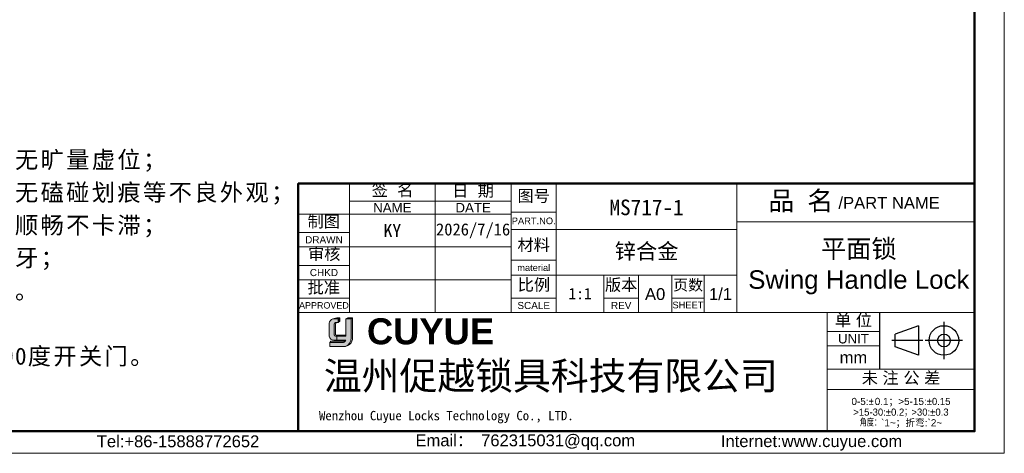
# Model space of a CAD drawing. Header units: millimetres. Extents: x 10 to 553, y 34 to 418.
# Tile 2 of 10: x 250 to 553, y 34 to 167. Entities that reach past the tile are written whole.
import ezdxf

# ---------------------------------------------------------------- set-up
doc = ezdxf.new("R2010")
doc.units = ezdxf.units.MM
doc.header["$LTSCALE"] = 2
for name, color, linetype, lineweight in [('0007', 7, 'Continuous', 5), ('实线层', 7, 'Continuous', 25), ('尺寸线层', 3, 'Continuous', 18), ('粗实线层', 7, 'Continuous', 50), ('细实线层', 3, 'Continuous', 18)]:
    doc.layers.add(name, color=color, linetype=linetype, lineweight=lineweight)
doc.styles.add('ARIAL', font='arial.ttf')
doc.styles.add('TEXTSTYLE_2', font='arial.ttf')
doc.styles.add('TEXTSTYLE_3', font='arial.ttf')
doc.styles.add('TEXTSTYLE_4', font='arial.ttf')

msp = doc.modelspace()

# ---------------------------------------------------------------- hatches: boundary and pattern name
at = {"layer": '实线层'}
h = msp.add_hatch(color=30, dxfattribs=at)
edge = h.paths.add_edge_path(flags=0)
edge.add_arc((346.8951554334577, 73.61528190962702), 0.5223099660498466, 103.89623382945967, 180.1196323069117, ccw=False)
edge.add_line((346.7697152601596, 74.12230504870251), (347.5863755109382, 74.12230504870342))
edge.add_line((347.5863755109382, 74.12230504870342), (347.5863755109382, 75.23983696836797))
edge.add_line((347.5863755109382, 75.23983696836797), (345.9451565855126, 75.23983696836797))
edge.add_arc((346.4594076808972, 73.69848927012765), 1.624871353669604, 108.4506221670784, 173.4013944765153)
edge.add_line((344.8453001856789, 73.88520806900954), (344.8453001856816, 69.93866656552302))
edge.add_arc((346.2356552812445, 70.06819333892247), 1.39637547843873, 185.3223660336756, 272.7233690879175)
edge.add_line((346.302002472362, 68.67339495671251), (347.1769830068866, 68.67339495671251))
edge.add_line((347.1769830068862, 68.67339495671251), (347.1769830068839, 69.93866656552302))
edge.add_line((347.1769830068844, 69.93866656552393), (346.783096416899, 69.93866656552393))
edge.add_arc((346.7502525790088, 70.31495692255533), 0.3777209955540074, 177.6597996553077, 274.98831874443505, ccw=False)
edge.add_line((346.3728466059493, 70.33038034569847), (346.3728466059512, 73.61419133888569))
h = msp.add_hatch(color=254, dxfattribs=at)
h.paths.add_polyline_path([(347.1388225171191, 75.5722319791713), (345.9451565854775, 75.23983696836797), (347.5863755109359, 75.23983696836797), (348.1508294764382, 75.5722319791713)], flags=0)
h.paths.add_polyline_path([(349.990365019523, 75.23983696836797), (351.5892704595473, 75.23983696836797), (352.0591728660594, 75.5722319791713), (350.5797533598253, 75.5722319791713)], flags=0)
h = msp.add_hatch(color=251, dxfattribs=at)
edge = h.paths.add_edge_path(flags=0)
edge.add_line((346.7495143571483, 70.55762492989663), (346.7495143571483, 73.6141913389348))
edge.add_arc((347.2718231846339, 73.61528190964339), 0.5223099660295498, 103.89623382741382, 180.1196323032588, ccw=False)
edge.add_line((347.146383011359, 74.12230504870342), (346.7697152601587, 74.12230504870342))
edge.add_arc((346.89515543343, 73.61528190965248), 0.5223099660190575, 103.8962338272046, 180.1196323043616)
edge.add_line((346.3728466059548, 73.61419133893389), (346.3728466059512, 70.33038034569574))
edge.add_arc((346.7502525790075, 70.31495692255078), 0.3777209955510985, 177.6597996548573, 274.9883187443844)
edge.add_line((346.7830964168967, 69.9386665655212), (349.990365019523, 69.93866656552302))
edge.add_line((349.990365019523, 69.93866656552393), (349.990365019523, 70.25663548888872))
edge.add_line((349.990365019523, 70.25663548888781), (346.9905785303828, 70.25663548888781))
edge.add_arc((347.0462854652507, 70.5482810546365), 0.2969181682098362, 178.1966309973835, 259.1862447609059, ccw=False)
msp.add_hatch(color=251, dxfattribs=at).paths.add_polyline_path([(347.5863755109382, 74.12230504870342), (348.1508294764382, 74.55119219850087), (348.1508294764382, 75.5722319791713), (347.5863755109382, 75.23983696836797)], flags=0)
h = msp.add_hatch(color=251, dxfattribs=at)
edge = h.paths.add_edge_path(flags=0)
edge.add_line((352.0591728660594, 75.5722319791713), (351.5892704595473, 75.23983696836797))
edge.add_line((351.5892704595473, 75.23983696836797), (351.5892704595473, 69.38014168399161))
edge.add_arc((348.9372097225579, 69.27670203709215), 2.654077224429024, -71.74154242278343, 2.2336036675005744, ccw=False)
edge.add_arc((349.3289902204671, 69.45173516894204), 2.731121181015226, 279.2658368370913, 358.4978790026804)
edge.add_line((352.0591728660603, 69.38014168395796), (352.0591728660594, 75.5722319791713))
h = msp.add_hatch(color=251, dxfattribs=at)
edge = h.paths.add_edge_path(flags=0)
edge.add_line((345.3581054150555, 68.37272661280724), (345.0219099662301, 68.00273183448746))
edge.add_line((345.0219099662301, 68.00273183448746), (349.1928869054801, 68.00273183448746))
edge.add_arc((349.0400738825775, 68.99390785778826), 1.002886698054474, 278.7644802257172, 323.8869948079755)
edge.add_line((349.8502620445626, 68.40282675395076), (345.3581054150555, 68.37272661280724))
at = {"layer": '尺寸线层'}
h = msp.add_hatch(color=179, dxfattribs=at)
edge = h.paths.add_edge_path(flags=0)
edge.add_line((351.5892704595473, 75.23983696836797), (349.990365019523, 75.23983696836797))
edge.add_line((349.990365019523, 75.23983696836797), (349.990365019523, 69.93866656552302))
edge.add_line((349.990365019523, 69.93866656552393), (347.1769830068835, 69.93866656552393))
edge.add_line((347.1769830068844, 69.93866656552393), (347.1769830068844, 68.67339495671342))
edge.add_line((347.1769830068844, 68.67339495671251), (349.9903650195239, 68.67339495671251))
edge.add_arc((349.0400738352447, 68.99390794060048), 1.002886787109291, 278.7644821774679, 341.36184450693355, ccw=False)
edge.add_line((349.192886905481, 68.00273183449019), (345.0219099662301, 68.00273183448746))
edge.add_line((345.0219099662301, 68.00273183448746), (345.0219099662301, 66.72100722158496))
edge.add_line((345.0219099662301, 66.72100722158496), (349.2826455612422, 66.72100722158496))
edge.add_arc((349.3289902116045, 69.45173465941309), 2.731120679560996, 269.0276957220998, 279.2658387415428)
edge.add_arc((348.9372097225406, 69.27670203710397), 2.654077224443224, 288.258457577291, 362.2336036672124)
edge.add_line((351.5892704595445, 69.38014168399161), (351.5892704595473, 75.23983696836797))

# ---------------------------------------------------------------- linework, layer by layer
at = {"color": 0, "linetype": 'Continuous'}
for p, q in [((514.1788532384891, 77.17400189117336), (514.1788532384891, 59.77577600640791)), ((526.1492178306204, 73.12392180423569), (519.0050147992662, 70.53686284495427)), ((526.1492178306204, 73.12392180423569), (526.1492178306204, 64.017471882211)), ((533.9798943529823, 74.29575997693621), (533.9798943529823, 62.84563370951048)), ((519.0050147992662, 66.60453084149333), (519.0050147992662, 70.53686284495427)), ((527.4431376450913, 68.57069684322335), (517.993727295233, 68.57069684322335)), ((539.7049574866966, 68.57069684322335), (528.2548312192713, 68.57069684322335)), ((526.1492178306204, 64.017471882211), (519.0050147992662, 66.60453084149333))]:
    msp.add_line(p, q, dxfattribs=at)
for radius in [4.553224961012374, 1.966166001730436]:
    msp.add_circle((533.9798943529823, 68.57069684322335), radius, dxfattribs=at)
at = {"layer": '0007'}
for p, q in [((344.8453001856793, 69.9386665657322), (344.8453001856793, 73.88520806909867)), ((345.9451565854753, 75.23983696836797), (347.1388225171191, 75.5722319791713)), ((345.9451565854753, 75.23983696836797), (347.5863755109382, 75.23983696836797)), ((346.3728466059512, 70.33038034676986), (346.3728466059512, 73.61419131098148)), ((346.7495143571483, 70.55762492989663), (346.7495143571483, 73.61419131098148)), ((346.7697152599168, 74.12230504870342), (347.5863755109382, 74.12230504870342)), ((347.1388225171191, 75.5722319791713), (348.1508294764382, 75.5722319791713)), ((347.5863755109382, 75.23983696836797), (348.1508294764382, 75.5722319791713)), ((347.5863755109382, 74.12230504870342), (347.5863755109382, 75.23983696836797)), ((347.5863755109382, 74.12230504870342), (348.1508294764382, 74.55119219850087)), ((348.1508294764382, 74.55119219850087), (348.1508294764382, 75.5722319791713)), ((349.990365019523, 75.23983696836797), (350.5797533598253, 75.5722319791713)), ((349.990365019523, 75.23983696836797), (351.5892704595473, 75.23983696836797)), ((349.990365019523, 69.93866656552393), (349.990365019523, 75.23983696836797)), ((350.5797533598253, 75.5722319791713), (352.0591728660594, 75.5722319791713)), ((351.5892704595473, 75.23983696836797), (352.0591728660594, 75.5722319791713)), ((351.5892704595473, 75.23983696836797), (351.5892704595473, 69.38014168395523)), ((352.0591728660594, 75.5722319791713), (352.0591728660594, 69.38014168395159)), ((346.7830964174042, 69.93866656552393), (349.990365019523, 69.93866656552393)), ((346.9905785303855, 70.25663548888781), (349.990365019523, 70.25663548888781)), ((347.1769830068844, 69.93866656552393), (347.1769830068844, 68.67339495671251)), ((345.0219099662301, 68.00273183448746), (345.3581054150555, 68.37272661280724)), ((345.0219099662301, 66.72100722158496), (345.0219099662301, 68.00273183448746)), ((345.0219099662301, 68.00273183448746), (349.1928869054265, 68.00273183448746)), ((345.0219099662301, 66.72100722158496), (349.2826455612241, 66.72100722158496)), ((345.3581054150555, 68.37272661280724), (349.8502620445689, 68.40282675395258)), ((346.3020024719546, 68.67339495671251), (349.990365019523, 68.67339495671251))]:
    msp.add_line(p, q, dxfattribs=at)
for centre, radius, start, end in [((346.4594079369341, 73.69848906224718), 1.624871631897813, 108.4506284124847, 173.4013882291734), ((346.8951554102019, 73.61528192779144), 0.5223099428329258, 103.8962318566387, 180.1196373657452), ((347.2718231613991, 73.61528192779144), 0.5223099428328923, 103.8962318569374, 180.1196373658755), ((346.2356552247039, 70.06819327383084), 1.396375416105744, 185.3223635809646, 272.7233715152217), ((346.7502525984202, 70.31495694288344), 0.3777210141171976, 177.6598026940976, 274.9883156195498), ((347.0462854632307, 70.54828105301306), 0.2969181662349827, 178.1966306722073, 259.1862450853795), ((349.0400738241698, 68.99390795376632), 1.002886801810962, 278.7644826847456, 341.3618439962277), ((349.3289901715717, 69.45173521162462), 2.731121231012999, 269.0276967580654, 358.4978781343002), ((348.9372100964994, 69.27670177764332), 2.654076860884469, 288.2424993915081, 2.233609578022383)]:
    msp.add_arc(centre, radius, start, end, dxfattribs=at)
at = {"layer": '粗实线层'}
msp.add_lwpolyline([(42.35401562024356, 408.5269385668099), (543.419569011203, 408.5269385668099), (543.419569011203, 40.66019850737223), (42.35401562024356, 40.66019850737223)], close=True, dxfattribs=at)
msp.add_lwpolyline([(543.4192841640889, 116.808422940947), (462.2666249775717, 116.808422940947), (335.3272064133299, 116.8068997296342), (335.3272064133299, 40.62375023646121)], dxfattribs=at)
at = {"layer": '细实线层'}
for p, q in [((351.1171929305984, 116.8068997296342), (351.1171929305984, 77.18572985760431)), ((377.4338371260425, 116.8068997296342), (377.4338371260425, 77.18572985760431)), ((400.8250480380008, 116.8406935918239), (400.8250480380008, 77.18572985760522)), ((400.8264097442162, 116.8068997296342), (400.8264097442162, 77.18572985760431)), ((414.7143880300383, 116.8078523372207), (414.7143880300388, 77.18572985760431)), ((470.2666249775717, 116.808422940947), (470.2666249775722, 77.18572985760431)), ((351.1171929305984, 111.3973673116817), (400.8264097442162, 111.3973673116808)), ((335.3272064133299, 107.4498706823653), (400.8264097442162, 107.4498706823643)), ((400.8250480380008, 108.0684788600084), (414.7143880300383, 108.0684788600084)), ((470.2666249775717, 105.1121366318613), (543.4192841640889, 105.1121366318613)), ((335.3272064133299, 101.7479311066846), (351.1171929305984, 101.7479311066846)), ((400.8250480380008, 102.6589464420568), (470.271747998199, 102.6589464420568)), ((335.3272064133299, 97.36182374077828), (400.8264097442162, 97.36182374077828)), ((335.3272064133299, 91.65988416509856), (351.1171929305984, 91.65988416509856)), ((400.8250480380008, 93.30191739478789), (414.7143880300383, 93.30191739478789)), ((400.8250480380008, 88.6234028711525), (470.271747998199, 88.6234028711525)), ((429.3347459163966, 88.6234028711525), (429.3347459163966, 77.18572985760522)), ((440.0076071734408, 88.6234028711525), (440.0076071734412, 77.18572985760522)), ((450.24185769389, 88.6234028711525), (450.24185769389, 77.18572985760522)), ((460.1837010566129, 88.6234028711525), (460.1837010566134, 77.18572985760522)), ((335.3272064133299, 87.2737767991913), (400.8264097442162, 87.2737767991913)), ((335.3272064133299, 81.57183722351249), (351.1171929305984, 81.57183722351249)), ((400.8250480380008, 81.60563108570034), (414.7143880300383, 81.60563108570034)), ((429.3347459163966, 81.60563108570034), (440.0076071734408, 81.60563108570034)), ((450.24185769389, 81.60563108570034), (460.1837010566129, 81.60563108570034)), ((335.3272064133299, 77.18572985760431), (498.0963169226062, 77.18572985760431)), ((498.0963169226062, 77.18572985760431), (498.0963169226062, 40.78168178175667)), ((498.0964595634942, 77.17400189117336), (543.419569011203, 77.17400189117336)), ((498.0964595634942, 77.17400189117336), (498.0964595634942, 40.62375023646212)), ((498.0964595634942, 71.32585873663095), (514.1788532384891, 71.32585873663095)), ((498.0964595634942, 66.93975137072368), (514.1788532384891, 66.93975137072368)), ((498.0964595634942, 59.77577600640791), (543.419569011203, 59.77577600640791)), ((498.0964595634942, 53.48902211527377), (543.419569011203, 53.48902211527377))]:
    msp.add_line(p, q, dxfattribs=at)
msp.add_lwpolyline([(9.776506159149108, 417.6646622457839), (552.5572926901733, 417.6646622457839), (552.5572926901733, 33.880267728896), (9.776506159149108, 33.880267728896)], close=True, dxfattribs=at)

# ---------------------------------------------------------------- texts
at = {"color": 0, "linetype": 'Continuous', "attachment_point": 2, "line_spacing_factor": 0.8999999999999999}
for s, insert, char_height, width, style in [('签  名', (364.336037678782, 116.6706206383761), 3.655089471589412, 16.07668259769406, 'TEXTSTYLE_2'), ('日  期', (389.0994583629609, 116.4812788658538), 3.655089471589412, 16.07668259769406, 'TEXTSTYLE_2'), ('图号', (407.7697180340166, 114.8818741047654), 3.655089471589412, 10.70826993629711, 'TEXTSTYLE_2'), ('{\\fSimSun|b0|i0|c0|p34;品 名}', (489.9630310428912, 114.4562395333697), 5.84814315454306, 21.42796202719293, 'TEXTSTYLE_2'), ('/PART NAME', (517.1213995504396, 112.7326485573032), 3.655089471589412, 31.12940512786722, 'TEXTSTYLE_3'), ('PART.NO.', (407.7697180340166, 106.3871377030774), 2.04685010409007, 13.47573061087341, 'TEXTSTYLE_3'), ('材料', (407.7697180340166, 99.80797665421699), 3.655089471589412, 10.70826993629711, 'TEXTSTYLE_2'), ('material', (407.7697180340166, 91.98608518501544), 2.04685010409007, 12.8441746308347, 'TEXTSTYLE_3'), ('比例', (407.8304967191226, 87.54937653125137), 3.655089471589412, 10.70826993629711, 'TEXTSTYLE_2'), ('版本', (434.6711765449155, 87.52635365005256), 3.655089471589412, 10.70826993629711, 'TEXTSTYLE_2'), ('页数', (455.2652467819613, 87.32008423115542), 3.362682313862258, 9.851608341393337, 'TEXTSTYLE_2'), ('1/1', (465.2277245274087, 84.67590624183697), 3.655089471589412, 8.052618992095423, 'TEXTSTYLE_2'), ('A0', (445.1247324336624, 84.67590624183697), 3.655089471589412, 5.368412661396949, 'TEXTSTYLE_2'), ('SCALE', (407.7697180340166, 80.4360024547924), 2.193053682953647, 10.02771758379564, 'TEXTSTYLE_3'), ('REV', (434.6711765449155, 80.4360024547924), 2.193053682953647, 4.757239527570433, 'TEXTSTYLE_4'), ('SHEET', (455.2127793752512, 80.50910424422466), 2.04685010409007, 8.457314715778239, 'TEXTSTYLE_4'), ('单 位', (506.1376564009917, 76.63248707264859), 3.655089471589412, 13.39247626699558, 'TEXTSTYLE_2'), ('UNIT', (506.1376564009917, 70.59484084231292), 2.92407157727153, 9.511385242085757, 'TEXTSTYLE_3'), ('mm', (506.1376564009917, 65.18530842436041), 3.655089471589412, 8.478720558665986, 'TEXTSTYLE_3'), ('未 注 公 差', (520.7835204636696, 58.89312783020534), 3.655089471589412, 29.46915886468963, 'TEXTSTYLE_2'), ('{\\C256;Email\\fSimSun|b0|i0|c0|p34;： \\farial|b0|i0|c0|p34;762315031@qq.com}', (405.1808056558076, 39.68291706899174), 3.647793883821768, 74.08785265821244, 'TEXTSTYLE_3'), ('{\\C256;Internet:www.cuyue.com}', (493.2569892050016, 39.44426721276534), 3.647793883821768, 108.1273010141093, 'TEXTSTYLE_3')]:
    msp.add_mtext(s, dxfattribs=dict(at, insert=insert, char_height=char_height, width=width, style=style))
at = {"linetype": 'Continuous', "attachment_point": 2, "line_spacing_factor": 0.8999999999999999}
for s, insert, char_height, width, style in [('NAME', (364.2755150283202, 110.8856547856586), 2.92407157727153, 11.7723773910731, 'TEXTSTYLE_3'), ('DATE', (389.1301234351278, 110.8856547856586), 2.92407157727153, 10.87015456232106, 'TEXTSTYLE_3'), ('制图', (343.1757195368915, 107.0300827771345), 3.655089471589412, 10.70826993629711, 'TEXTSTYLE_2'), ('DRAWN', (343.2221996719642, 100.651404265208), 2.193053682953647, 11.55225676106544, 'TEXTSTYLE_3'), ('审核', (343.3051155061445, 97.04271413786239), 3.655089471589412, 10.70826993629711, 'TEXTSTYLE_2'), ('CHKD', (343.2221996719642, 90.56335732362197), 2.193053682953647, 8.666230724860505, 'TEXTSTYLE_3'), ('批准', (343.1561821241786, 86.71212401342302), 3.655089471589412, 10.70826993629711, 'TEXTSTYLE_2'), ('APPROVED', (343.2221996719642, 80.36565769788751), 1.973748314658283, 15.29104642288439, 'TEXTSTYLE_3'), ('Tel:+86-15888772652', (298.3326075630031, 39.38907967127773), 3.647793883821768, 51.78269879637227, 'TEXTSTYLE_3')]:
    msp.add_mtext(s, dxfattribs=dict(at, insert=insert, char_height=char_height, width=width, style=style))
at = {"color": 0, "lineweight": 13, "char_height": 4.800000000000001, "width": 92.58706157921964, "attachment_point": 5}
for s, insert in [('{\\fFangSong|b0|i0|c134|p34;\\C3;MS717-1}', (442.4905065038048, 109.4669509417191)), ('{\\fFangSong|b0|i0|c134|p34;\\C3;锌合金}', (442.4905065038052, 95.78699297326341))]:
    msp.add_mtext(s, dxfattribs=dict(at, insert=insert))
at = {"color": 0, "insert": (507.7844171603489, 91.19579149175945), "char_height": 5.690558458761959, "width": 130.1801887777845, "attachment_point": 5, "style": 'ARIAL'}
msp.add_mtext('{\\fFangSong|b0|i0|c134|p34;平面锁\\P\\fArial|b0|i0|c134|p34;Swing Handle Lock}', dxfattribs=at)
at = {"color": 0, "insert": (422.0245669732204, 82.95142461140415), "char_height": 3.501882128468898, "width": 24.36726314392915, "attachment_point": 5}
msp.add_mtext('1:1', dxfattribs=at)
at = {"color": 7, "linetype": 'Continuous', "attachment_point": 1, "line_spacing_factor": 0.8999999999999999}
for s, insert, char_height, width, style in [('{\\fArial|b1|i0|c134|p34;\\C30;CU\\C179;YUE}', (356.4512305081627, 75.39660449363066), 8, 62.40224347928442, 'TEXTSTYLE_2'), ('{\\fsimsun|b0|i0|c134|p34;\\C0;Wenzhou Cuyue Locks Technology Co., LTD.}', (341.697579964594, 46.91835740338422), 2.88, 120.2087700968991, 'TEXTSTYLE_3')]:
    msp.add_mtext(s, dxfattribs=dict(at, insert=insert, char_height=char_height, width=width, style=style))
at = {"color": 0, "linetype": 'Continuous', "lineweight": 13, "insert": (520.7580142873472, 50.93045948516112), "char_height": 2.188676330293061, "width": 44.49129103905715, "attachment_point": 2, "line_spacing_factor": 0.8999999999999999, "style": 'TEXTSTYLE_2'}
msp.add_mtext('0-5:{\\Fgdt,gbcbig.shx;`\\fsimsun|b0|i0|c0|p34;\\W0.16667; \\farial|b0|i0|c0|p34;\\W1;0.1\\fsimsun|b0|i0|c0|p34;；}>5-15:{\\Fgdt,gbcbig.shx;`0.15\\P>15-30:`0.2；>30:`0.3\\P角度：}`1~{\\fsimsun|b0|i0|c0|p34;；折弯}:`2~', dxfattribs=at)
at = {"layer": '尺寸线层', "insert": (196.9719664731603, 136.8756336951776), "char_height": 5.25, "width": 170.6168156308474, "attachment_point": 1, "line_spacing_factor": 1.150569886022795}
msp.add_mtext('{\\fSimSun|b1|i0|c134|p2;\\T1.1;技术要求：\\P 锁体结构紧凑无旷量虚位；\\P 锁体表面光洁无磕碰划痕等不良外观；\\P 手柄弹出转动顺畅不卡滞；\\P 螺丝螺母不滑牙；\\P 钥匙插拔顺畅。\\P功能：\\P手柄掰开旋转90度开关门。}', dxfattribs=at)
at = {"layer": '尺寸线层', "color": 6, "insert": (343.1744576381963, 61.98217368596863), "char_height": 8.5358, "width": 156.6994640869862, "attachment_point": 1}
msp.add_mtext('{\\fSimSun|b0|i0|c134|p2;\\C0;温州促越锁具科技有限公司}', dxfattribs=at)
at = {"layer": '细实线层', "insert": (364.2755150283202, 102.4058472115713), "char_height": 4, "attachment_point": 5}
msp.add_mtext_dynamic_manual_height_columns('KY', width=13.15832209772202, gutter_width=1, heights=[0], dxfattribs=at)
at = {"layer": '细实线层', "insert": (377.70051142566, 104.5985211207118), "char_height": 3.7282, "attachment_point": 1}
msp.add_mtext('2026/7/16', dxfattribs=at)

doc.saveas('drawing.dxf')
